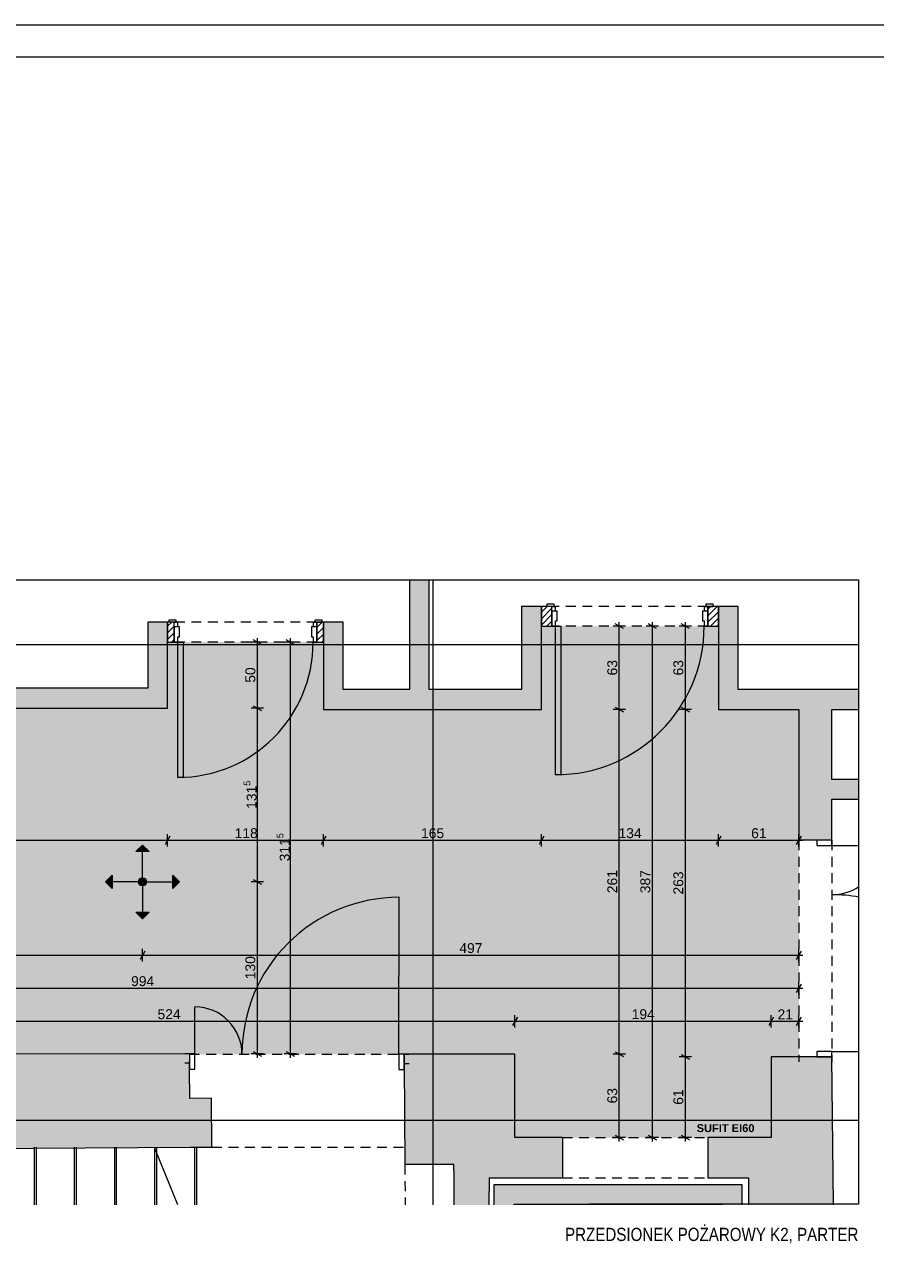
# Paper-space layout 'A-56 UKŁAD SUFITÓW PODWIESZONYCH' of a CAD drawing. Header units: millimetres. Extents: x 0 to 800, y 0 to 594.
# Tile 12 of 27: x 129 to 258, y 407 to 594. Entities that reach past the tile are written whole.
import ezdxf
from ezdxf.xclip import XClip

# ---------------------------------------------------------------- set-up
doc = ezdxf.new("R2010")
doc.units = ezdxf.units.MM
doc.header["$MEASUREMENT"] = 0
doc.header["$XCLIPFRAME"] = 0
for name, pattern in [('DASHDOTX2', [1000, 500, -250, 0, -250]), ('GESTRICHELT2', [93.75, 62.5, -31.25]), ('Przer. długie kreski', [2.5, 1.5, -1]), ('PRZERYWANA_DU_A', [550, 350, -200])]:
    doc.linetypes.add(name, pattern=pattern)
for name, color, linetype, lineweight in [('A_Arkusz_Nr_pióra__1', 7, 'Continuous', 20), ('A_opis_Nr_pióra__1', 7, 'Continuous', 20), ('A_sufity projektowane wymiary_Nr_pióra__1', 7, 'Continuous', 20), ('A_sufity projektowane wymiary_Nr_pióra__2', 8, 'Continuous', 13), ('A_winda_Nr_pióra__1', 7, 'Continuous', 20), ('A_ściany proj_Nr_pióra__1', 7, 'Continuous', 20), ('A_ściany_Nr_pióra__1', 7, 'Continuous', 20), ('Drzwi Archicad_Nr_pióra__1', 7, 'Continuous', 20), ('Drzwi Archicad_Nr_pióra__3', 252, 'Continuous', 13)]:
    doc.layers.add(name, color=color, linetype=linetype, lineweight=lineweight)
for name, color, linetype, lineweight, true_color in [('A_konstrukcja_Nr_pióra__10', 7, 'Continuous', 13, 0x4b4b4b), ('A_osie_Nr_pióra__16', 7, 'Continuous', 5, 0x0f0f0f), ('A_schody_Nr_pióra__10', 7, 'Continuous', 13, 0x4b4b4b), ('A_schody_Nr_pióra__4', 7, 'Continuous', 18, 0x4b4b4b), ('A_sufity projektowane opisy_Nr_pióra__19', 7, 'Continuous', 5, 0x191919), ('A_sufity projektowane opisy_Nr_pióra__8', 7, 'Continuous', 13, 0x4c4c4c), ('A_ściany_Nr_pióra__10', 7, 'Continuous', 13, 0x4b4b4b), ('Nowe_A_sufity projektowane opisy_Nr_pióra__19', 7, 'Continuous', 5, 0x191919)]:
    doc.layers.add(name, color=color, linetype=linetype, lineweight=lineweight, true_color=true_color)
for name, color, linetype in [('A_sufity projektowane', 7, 'Continuous'), ('A_winda', 7, 'Continuous'), ('A_ściany', 7, 'Continuous'), ('A_ściany proj', 7, 'Continuous'), ('Nowe_A_strefy', 7, 'Continuous'), ('Nowe_A_sufity projektowane opisy', 7, 'Continuous')]:
    doc.layers.add(name, color=color, linetype=linetype)
doc.styles.add('STYL_AUTOMATYCZNY_1', font='arial.ttf')
doc.styles.add('STYL_AUTOMATYCZNY_2', font='ARIALN.TTF')
doc.styles.add('STYL_AUTOMATYCZNY_3', font='arial.ttf')
doc.styles.add('STYL_AUTOMATYCZNY_4', font='arial.ttf')
pattern_1 = [(45, (-3228.0442, -462.0196), (-0.49497475, 0.49497475), [])]

# ---------------------------------------------------------------- blocks, each defined once
blk = doc.blocks.new('Rysunek_3_3', base_point=(-3228.04, -462.02))
at = {"layer": 'A_sufity projektowane', "linetype": 'Continuous', "lineweight": 0, "true_color": 0x4b4b4b}
h = blk.add_hatch(dxfattribs=at)
h.set_pattern_fill('do_wyburzenia_0003', color=251, style=0, pattern_type=2)
h.set_pattern_definition([(0, (159.0201, 480.8564), (0, 0.75), [0, -0.75])])
h.paths.add_polyline_path([(47.2, 437.73), (67.51, 437.73), (67.51, 432.03), (98.2, 432.03), (98.2, 438.15), (203, 438.15), (203, 425.55), (241.8, 425.55), (241.8, 437.75), (246, 437.75), (246, 490.35), (233.8, 490.35), (233.8, 502.95), (207, 502.95), (207, 490.35), (174, 490.35), (174, 500.55), (150.4, 500.55), (150.4, 490.55), (62.2, 490.55), (62.2, 475.55), (47.2, 475.55)])
at = {"layer": 'A_winda', "linetype": 'Continuous', "lineweight": 0, "true_color": 0xfdfdfd}
blk.add_hatch(color=7, dxfattribs=at).paths.add_polyline_path([(237.36, 418.45), (199.86, 418.45), (199.86, 415.35), (202.86, 415.35), (202.86, 415.45), (234.36, 415.45), (234.36, 415.35), (237.36, 415.35)])
at = {"layer": 'A_ściany', "linetype": 'Continuous', "lineweight": 0, "true_color": 0x000000}
for points in [[(187.02, 493.35), (190.02, 493.35), (190.02, 510.05), (187.02, 510.05)], [(204, 505.95), (204, 493.35), (207, 490.35), (207, 505.95)], [(236.8, 493.35), (236.8, 505.95), (233.8, 505.95), (233.8, 490.35)], [(147.4, 503.55), (147.4, 493.55), (150.4, 490.55), (150.4, 503.55)], [(177, 493.35), (177, 503.55), (174, 503.55), (174, 490.35)], [(147.4, 493.55), (93.7, 493.55), (93.7, 490.95), (93.7, 490.55), (150.4, 490.55)], [(204, 493.35), (177, 493.35), (174, 490.35), (207, 490.35)], [(233.8, 490.35), (255.1, 490.35), (255.1, 493.35), (236.8, 493.35)], [(246, 470.55), (251, 470.55), (251, 490.35), (246, 490.35)], [(255.1, 479.75), (251, 479.75), (251, 476.75), (255.1, 476.75)], [(98.2, 423.73), (153.82, 424.08), (153.74, 435.9), (153.75, 438.2), (98.2, 438.15), (98.2, 431.95)], [(203, 438.15), (186.22, 438.15), (186.31, 421.45), (193.7, 421.49), (193.72, 419.45), (199.06, 419.45), (204.67, 419.45), (204.67, 425.55), (203, 425.55)], [(186.22, 436.75), (186.22, 438.15)], [(236.82, 425.55), (236.82, 419.45), (238.36, 419.45), (238.36, 415.35), (251.22, 415.35), (251, 437.75), (241.8, 437.75), (241.8, 425.55)], [(153.82, 424.08), (157.12, 424.1), (157.07, 431.5), (153.77, 431.48)], [(204.67, 425.55), (204.67, 419.45), (210.2, 419.45), (210.2, 425.55)], [(236.82, 425.55), (232.2, 425.55), (232.2, 419.45), (236.82, 419.45)], [(199.12, 419.45), (193.72, 419.45), (193.76, 415.35), (199.11, 415.35)]]:
    blk.add_hatch(color=18, dxfattribs=at).paths.add_polyline_path(points)
at = {"layer": 'A_ściany proj', "linetype": 'Continuous', "lineweight": 0, "true_color": 0x000000}
h = blk.add_hatch(dxfattribs=at)
h.set_pattern_fill('bloczki_ceramiczne_0003', color=18, style=0, pattern_type=2)
h.set_pattern_definition(pattern_1)
h.paths.add_polyline_path([(207, 502.95), (208.6, 502.95), (208.6, 505.95), (207, 505.95)])
h = blk.add_hatch(dxfattribs=at)
h.set_pattern_fill('bloczki_ceramiczne_0003', color=18, style=0, pattern_type=2)
h.set_pattern_definition(pattern_1)
h.paths.add_polyline_path([(232.2, 502.95), (233.8, 502.95), (233.8, 505.95), (232.2, 505.95)])
h = blk.add_hatch(dxfattribs=at)
h.set_pattern_fill('bloczki_ceramiczne_0003', color=18, style=0, pattern_type=2)
h.set_pattern_definition(pattern_1)
h.paths.add_polyline_path([(150.41, 500.55), (151.4, 500.55), (151.4, 503.55), (150.41, 503.55)])
h = blk.add_hatch(dxfattribs=at)
h.set_pattern_fill('bloczki_ceramiczne_0003', color=18, style=0, pattern_type=2)
h.set_pattern_definition(pattern_1)
h.paths.add_polyline_path([(173, 500.55), (173.99, 500.55), (173.99, 503.55), (173, 503.55)])
at = {"layer": 'Nowe_A_strefy', "linetype": 'Continuous', "lineweight": 0, "true_color": 0x191919}
blk.add_hatch(color=250, dxfattribs=at).paths.add_polyline_path([(146.6, 464.87, 1), (146.6, 463.63, 0.414214), (147.22, 464.25, 0.414214)])
at = {"layer": 'Nowe_A_sufity projektowane opisy', "linetype": 'Continuous', "lineweight": 0, "true_color": 0x191919}
for points in [[(146.6, 469.83), (145.6, 468.83), (147.6, 468.83)], [(141.02, 464.25), (142.02, 463.25), (142.02, 465.25)], [(152.18, 464.25), (151.18, 465.25), (151.18, 463.25)], [(146.6, 458.67), (147.6, 459.67), (145.6, 459.67)]]:
    blk.add_hatch(color=250, dxfattribs=at).paths.add_polyline_path(points)
at = {"layer": 'A_konstrukcja_Nr_pióra__10', "color": 251, "linetype": 'Przer. długie kreski', "lineweight": 13, "true_color": 0x4b4b4b}
blk.add_line((186.32, 421.45), (186.38, 415.35), dxfattribs=at)
at = {"layer": 'A_osie_Nr_pióra__16', "color": 250, "linetype": 'DASHDOTX2', "lineweight": 5, "true_color": 0x0f0f0f}
for p, q in [((190.55, 510.05), (190.55, 415.35)), ((255.1, 500.13), (61.94, 500.13)), ((255.1, 428.13), (61.94, 428.13))]:
    blk.add_line(p, q, dxfattribs=at)
at = {"layer": 'A_schody_Nr_pióra__10', "color": 251, "linetype": 'GESTRICHELT2', "lineweight": 13, "true_color": 0x4b4b4b}
for p, q in [((130.48, 424.08), (130.48, 415.35)), ((136.54, 424.08), (136.54, 415.35)), ((142.62, 424.08), (142.62, 415.35)), ((148.7, 424.08), (148.7, 415.35)), ((154.78, 424.08), (154.78, 415.35))]:
    blk.add_line(p, q, dxfattribs=at)
at = {"layer": 'A_schody_Nr_pióra__4', "color": 251, "linetype": 'Continuous', "lineweight": 18, "true_color": 0x4b4b4b}
for p, q in [((130.2, 424.08), (130.2, 415.35)), ((136.26, 424.08), (136.26, 415.35)), ((142.34, 424.08), (142.34, 415.35)), ((148.42, 424.08), (148.42, 415.35)), ((151.94, 415.35), (148.42, 424.05)), ((154.5, 424.08), (154.5, 415.35))]:
    blk.add_line(p, q, dxfattribs=at)
at = {"layer": 'A_sufity projektowane opisy_Nr_pióra__19', "color": 250, "linetype": 'PRZERYWANA_DU_A', "lineweight": 5, "true_color": 0x191919, "flags": 128}
blk.add_lwpolyline([(40.2, 509.95), (255, 509.95), (255, 415.45), (40.2, 415.45)], close=True, dxfattribs=at)
at = {"layer": 'A_sufity projektowane wymiary_Nr_pióra__1', "color": 7, "linetype": 'Continuous', "lineweight": 20}
for p, q in [((219.42, 502.59), (218.18, 503.31)), ((224.42, 502.59), (223.17, 503.31)), ((229.43, 502.59), (228.17, 503.31)), ((164.63, 500.19), (163.37, 500.91)), ((169.62, 500.19), (168.37, 500.91)), ((163.37, 490.91), (164.63, 490.19)), ((218.18, 490.71), (219.42, 489.99)), ((228.17, 490.71), (229.43, 489.99)), ((150.76, 471.17), (150.04, 469.92)), ((174.36, 471.17), (173.64, 469.92)), ((207.36, 471.17), (206.64, 469.92)), ((234.16, 471.17), (233.44, 469.92)), ((245.64, 469.92), (246.36, 471.17)), ((163.37, 464.61), (164.63, 463.89)), ((146.96, 453.77), (146.24, 452.52)), ((245.64, 452.52), (246.36, 453.77)), ((245.64, 447.52), (246.36, 448.77)), ((203.36, 443.77), (202.64, 442.52)), ((242.16, 443.77), (241.44, 442.52)), ((245.64, 442.52), (246.36, 443.77)), ((163.37, 438.56), (164.63, 437.84)), ((168.37, 438.56), (169.62, 437.84)), ((218.18, 438.51), (219.42, 437.79)), ((228.17, 438.11), (229.43, 437.39)), ((218.18, 425.91), (219.42, 425.19)), ((223.17, 425.91), (224.42, 425.19)), ((228.17, 425.91), (229.43, 425.19))]:
    blk.add_line(p, q, dxfattribs=at)
at = {"layer": 'A_sufity projektowane wymiary_Nr_pióra__2', "color": 8, "linetype": 'Continuous', "lineweight": 13}
for p, q in [((219.74, 502.95), (217.86, 502.95)), ((218.8, 502.95), (218.8, 503.56)), ((218.8, 490.35), (218.8, 502.95)), ((224.74, 502.95), (222.86, 502.95)), ((223.8, 502.95), (223.8, 503.56)), ((223.8, 425.55), (223.8, 502.95)), ((229.74, 502.95), (227.86, 502.95)), ((228.8, 502.95), (228.8, 503.56)), ((228.8, 490.35), (228.8, 502.95)), ((164, 500.55), (164, 501.16)), ((169, 500.55), (169, 501.16)), ((164.94, 500.55), (163.06, 500.55)), ((164, 490.55), (164, 500.55)), ((169.94, 500.55), (168.06, 500.55)), ((169, 438.2), (169, 500.55)), ((164.94, 490.55), (163.06, 490.55)), ((164, 464.25), (164, 490.55)), ((219.74, 490.35), (217.86, 490.35)), ((218.8, 438.15), (218.8, 490.35)), ((229.74, 490.35), (227.86, 490.35)), ((228.8, 437.75), (228.8, 490.35)), ((150.4, 469.61), (150.4, 471.49)), ((174, 469.61), (174, 471.49)), ((207, 469.61), (207, 471.49)), ((233.8, 469.61), (233.8, 471.49)), ((246, 469.61), (246, 471.49)), ((62.2, 470.55), (150.4, 470.55)), ((150.4, 470.55), (174, 470.55)), ((174, 470.55), (207, 470.55)), ((207, 470.55), (233.8, 470.55)), ((233.8, 470.55), (246, 470.55)), ((246, 470.55), (246.61, 470.55)), ((164.94, 464.25), (163.06, 464.25)), ((164, 438.2), (164, 464.25)), ((146.6, 452.21), (146.6, 454.09)), ((246, 452.21), (246, 454.09)), ((47.2, 453.15), (146.6, 453.15)), ((146.6, 453.15), (246, 453.15)), ((246, 453.15), (246.61, 453.15)), ((47.2, 448.15), (246, 448.15)), ((246, 447.21), (246, 449.09)), ((246, 448.15), (246.61, 448.15)), ((98.2, 443.15), (203, 443.15)), ((203, 442.21), (203, 444.09)), ((203, 443.15), (241.8, 443.15)), ((241.8, 442.21), (241.8, 444.09)), ((241.8, 443.15), (246, 443.15)), ((246, 442.21), (246, 444.09)), ((246, 443.15), (246.61, 443.15)), ((164.94, 438.2), (163.06, 438.2)), ((164, 437.59), (164, 438.2)), ((169.94, 438.2), (168.06, 438.2)), ((169, 437.59), (169, 438.2)), ((219.74, 438.15), (217.86, 438.15)), ((218.8, 425.55), (218.8, 438.15)), ((229.74, 437.75), (227.86, 437.75)), ((228.8, 425.55), (228.8, 437.75)), ((219.74, 425.55), (217.86, 425.55)), ((218.8, 424.94), (218.8, 425.55)), ((224.74, 425.55), (222.86, 425.55)), ((223.8, 424.94), (223.8, 425.55)), ((229.74, 425.55), (227.86, 425.55)), ((228.8, 424.94), (228.8, 425.55))]:
    blk.add_line(p, q, dxfattribs=at)
at = {"layer": 'A_winda_Nr_pióra__1', "color": 7, "linetype": 'PRZERYWANA_DU_A', "lineweight": 20, "flags": 128}
for points in [[(199.86, 415.35), (199.86, 418.45), (237.36, 418.45), (237.36, 415.35)], [(202.86, 415.35), (202.86, 415.45), (234.36, 415.45), (234.36, 415.35)]]:
    blk.add_lwpolyline(points, dxfattribs=at)
at = {"layer": 'A_ściany proj_Nr_pióra__1', "color": 7, "linetype": 'Continuous', "lineweight": 20, "flags": 128}
for points in [[(208.6, 505.95), (207, 505.95)], [(207, 505.95), (207, 502.95)], [(208.6, 502.95), (208.6, 505.95)], [(233.8, 505.95), (232.2, 505.95)], [(232.2, 505.95), (232.2, 502.95)], [(233.8, 502.95), (233.8, 505.95)], [(151.4, 503.55), (150.41, 503.55)], [(150.41, 503.55), (150.41, 500.55)], [(151.4, 500.55), (151.4, 503.55)], [(173.99, 503.55), (173, 503.55)], [(173, 503.55), (173, 500.55)], [(173.99, 500.55), (173.99, 503.55)], [(207, 502.95), (208.6, 502.95)], [(232.2, 502.95), (233.8, 502.95)], [(150.41, 500.55), (151.4, 500.55)], [(173, 500.55), (173.99, 500.55)]]:
    blk.add_lwpolyline(points, dxfattribs=at)
at = {"layer": 'A_ściany_Nr_pióra__1', "color": 7, "linetype": 'Continuous', "lineweight": 20}
for p, q in [((208.6, 505.95), (207.86, 505.95)), ((208.6, 505.25), (208.6, 505.95)), ((208.6, 502.95), (208.6, 505.25)), ((232.2, 505.95), (232.94, 505.95)), ((232.2, 505.25), (232.2, 505.95)), ((232.2, 502.95), (232.2, 505.25)), ((151.4, 503.55), (150.66, 503.55)), ((151.4, 502.85), (151.4, 503.55)), ((151.4, 500.55), (151.4, 502.85)), ((173, 503.55), (173.74, 503.55)), ((173, 502.85), (173, 503.55)), ((173, 500.55), (173, 502.85)), ((246, 470.55), (246, 471.29)), ((251, 470.55), (251, 471.29)), ((248.7, 470.55), (246, 470.55)), ((251, 470.55), (248.7, 470.55)), ((153.74, 438.2), (153, 438.2)), ((153.74, 438.2), (153.74, 436.8)), ((186.22, 438.15), (186.96, 438.15)), ((186.22, 438.15), (186.22, 436.75)), ((246, 437.75), (246, 437.01)), ((248.7, 437.75), (246, 437.75)), ((251, 437.75), (248.7, 437.75)), ((251, 437.75), (251, 437.01)), ((153.74, 436.8), (153, 436.8)), ((186.22, 436.75), (186.96, 436.75)), ((210.2, 425.55), (210.2, 419.45)), ((232.2, 425.55), (232.2, 419.45))]:
    blk.add_line(p, q, dxfattribs=at)
at = {"layer": 'A_ściany_Nr_pióra__1', "color": 7, "linetype": 'Continuous', "lineweight": 20, "flags": 128}
for points in [[(187.02, 510.05), (187.02, 493.35)], [(190.02, 493.35), (190.02, 510.05)], [(204, 505.95), (204, 493.35)], [(207, 505.95), (204, 505.95)], [(207, 490.35), (207, 505.95)], [(236.8, 505.95), (233.8, 505.95)], [(233.8, 505.95), (233.8, 490.35)], [(236.8, 493.35), (236.8, 505.95)], [(147.4, 503.55), (147.4, 493.55)], [(150.4, 503.55), (147.4, 503.55)], [(150.4, 490.55), (150.4, 503.55)], [(177, 503.55), (174, 503.55)], [(174, 503.55), (174, 490.35)], [(177, 493.35), (177, 503.55)], [(147.4, 493.55), (93.7, 493.55)], [(187.02, 493.35), (177, 493.35)], [(204, 493.35), (190.02, 493.35)], [(255.1, 493.35), (236.8, 493.35)], [(93.7, 490.55), (150.4, 490.55)], [(174, 490.35), (207, 490.35)], [(233.8, 490.35), (246, 490.35)], [(246, 490.35), (246, 470.55)], [(251, 490.35), (255.1, 490.35)], [(251, 479.75), (251, 490.35)], [(255.1, 479.75), (251, 479.75)], [(251, 470.55), (251, 476.75)], [(251, 476.75), (255.1, 476.75)], [(153.75, 438.2), (98.2, 438.15)], [(153.74, 438.2), (153.74, 436.8)], [(153.74, 435.9), (153.75, 438.2)], [(203, 438.15), (186.22, 438.15)], [(203, 425.55), (203, 438.15)], [(246, 437.75), (241.8, 437.75)], [(241.8, 437.75), (241.8, 425.55)], [(251.22, 415.35), (251, 437.75)], [(153.77, 431.48), (153.74, 435.9)], [(186.23, 436.75), (186.31, 421.45)], [(157.07, 431.5), (153.77, 431.48)], [(157.12, 424.1), (157.07, 431.5)], [(98.2, 423.73), (153.82, 424.08)], [(153.82, 424.08), (157.12, 424.1)], [(204.67, 425.55), (203, 425.55)], [(210.2, 425.55), (204.67, 425.55)], [(236.82, 425.55), (232.2, 425.55)], [(241.8, 425.55), (236.82, 425.55)], [(186.31, 421.45), (193.7, 421.49)], [(186.32, 421.45), (193.7, 421.49)], [(193.7, 421.49), (186.32, 421.45)], [(193.7, 421.49), (193.72, 419.45)], [(193.72, 419.45), (193.76, 415.35)], [(199.06, 419.45), (204.67, 419.45)], [(199.11, 415.35), (199.12, 419.45)], [(204.67, 419.45), (210.2, 419.45)], [(232.2, 419.45), (236.82, 419.45)], [(236.82, 419.45), (238.36, 419.45)], [(238.36, 419.45), (238.36, 415.35)]]:
    blk.add_lwpolyline(points, dxfattribs=at)
at = {"layer": 'A_ściany_Nr_pióra__10', "color": 251, "linetype": 'Przer. długie kreski', "lineweight": 13, "true_color": 0x4b4b4b}
for p, q in [((246, 470.55), (246, 437.75)), ((251, 470.55), (251, 437.75)), ((153.75, 438.15), (186.23, 438.15)), ((157.12, 424.1), (186.29, 424.1)), ((210.2, 425.55), (232.2, 425.55)), ((210.2, 419.45), (232.2, 419.45))]:
    blk.add_line(p, q, dxfattribs=at)
at = {"layer": 'Drzwi Archicad_Nr_pióra__1', "color": 7, "linetype": 'Continuous', "lineweight": 20}
for p, q in [((246, 470.55), (246, 471.29)), ((246, 470.55), (246, 471.29)), ((251, 470.55), (251, 471.29)), ((251, 470.55), (251, 471.29)), ((248.7, 470.55), (246, 470.55)), ((248.7, 470.55), (246, 470.55)), ((248.7, 470.55), (248.7, 469.75)), ((251, 470.55), (248.7, 470.55)), ((251, 470.55), (248.7, 470.55)), ((251, 470.55), (248.7, 470.55)), ((248.7, 469.75), (251, 469.75)), ((251, 469.75), (251, 470.55)), ((251, 469.75), (255.1, 469.75)), ((185.42, 438.15), (185.45, 461.91)), ((154.54, 438.2), (154.55, 445.32)), ((153.74, 438.2), (153, 438.2)), ((153.74, 438.2), (153, 438.2)), ((154.54, 438.2), (153.74, 438.2)), ((153.74, 438.2), (153.74, 435.9)), ((153.74, 438.2), (153.74, 436.8)), ((153.74, 438.2), (153.74, 436.8)), ((154.54, 435.9), (154.54, 438.2)), ((185.42, 438.15), (185.41, 435.85)), ((186.22, 438.15), (185.42, 438.15)), ((186.21, 435.85), (186.22, 438.15)), ((186.22, 438.15), (186.22, 436.75)), ((186.22, 438.15), (186.22, 436.75)), ((186.22, 438.15), (186.96, 438.15)), ((186.22, 438.15), (186.96, 438.15)), ((248.7, 437.75), (246, 437.75)), ((248.7, 437.75), (246, 437.75)), ((246, 437.75), (246, 437.01)), ((246, 437.75), (246, 437.01)), ((251, 438.55), (248.7, 438.55)), ((248.7, 438.55), (248.7, 437.75)), ((248.7, 437.75), (251, 437.75)), ((251, 437.75), (248.7, 437.75)), ((251, 437.75), (248.7, 437.75)), ((251, 437.75), (251, 438.55)), ((251, 438.55), (255.1, 438.55)), ((251, 437.75), (251, 437.01)), ((251, 437.75), (251, 437.01)), ((153.74, 436.8), (153, 436.8)), ((153.74, 436.8), (153, 436.8)), ((153.74, 435.9), (154.54, 435.9)), ((185.41, 435.85), (186.21, 435.85)), ((186.22, 436.75), (186.96, 436.75)), ((186.22, 436.75), (186.96, 436.75)), ((210.2, 425.55), (210.2, 419.45)), ((232.2, 425.55), (232.2, 419.45))]:
    blk.add_line(p, q, dxfattribs=at)
for centre, radius, start, end in [((251, 469.75), 7.44, 270, 303.4408), ((185.42, 438.15), 23.76, 89.9126, 179.9126), ((251, 438.55), 23.76, 80.0634, 90), ((154.54, 438.2), 7.12, 359.9126, 89.9126)]:
    blk.add_arc(centre, radius, start, end, dxfattribs=at)
at = {"layer": 'Drzwi Archicad_Nr_pióra__3', "color": 252, "linetype": 'Continuous', "lineweight": 13}
for p, q in [((207.86, 505.95), (207.86, 506.33)), ((207.86, 506.33), (208.86, 506.33)), ((208.86, 506.33), (208.86, 505.95)), ((231.94, 506.33), (232.94, 506.33)), ((231.94, 505.95), (231.94, 506.33)), ((232.94, 506.33), (232.94, 505.95)), ((208.86, 505.95), (207.86, 505.95)), ((208.6, 505.95), (207.86, 505.95)), ((208.6, 505.95), (207.86, 505.95)), ((208.6, 505.25), (208.6, 505.95)), ((208.6, 505.95), (209.1, 505.95)), ((208.6, 505.25), (208.6, 505.95)), ((208.6, 505.25), (208.6, 505.95)), ((209.1, 505.25), (208.6, 505.25)), ((208.6, 505.25), (208.6, 502.95)), ((209.4, 505.25), (208.6, 505.25)), ((208.6, 502.95), (208.6, 505.25)), ((208.6, 502.95), (208.6, 505.25)), ((209.1, 505.95), (209.1, 505.25)), ((209.4, 503.75), (209.4, 505.25)), ((231.4, 505.25), (231.4, 503.75)), ((232.2, 505.25), (231.4, 505.25)), ((231.7, 505.25), (231.7, 505.95)), ((231.7, 505.95), (232.2, 505.95)), ((232.2, 505.25), (231.7, 505.25)), ((232.94, 505.95), (231.94, 505.95)), ((232.2, 505.95), (232.2, 505.25)), ((232.2, 505.25), (232.2, 505.95)), ((232.2, 505.25), (232.2, 505.95)), ((232.2, 505.95), (232.94, 505.95)), ((232.2, 505.95), (232.94, 505.95)), ((232.2, 502.95), (232.2, 505.25)), ((232.2, 502.95), (232.2, 505.25)), ((232.2, 502.95), (232.2, 505.25)), ((150.66, 503.55), (150.66, 503.93)), ((150.66, 503.93), (151.66, 503.93)), ((151.66, 503.55), (150.66, 503.55)), ((151.4, 503.55), (150.66, 503.55)), ((151.4, 503.55), (150.66, 503.55)), ((151.4, 502.85), (151.4, 503.55)), ((151.4, 503.55), (151.9, 503.55)), ((151.4, 502.85), (151.4, 503.55)), ((151.4, 502.85), (151.4, 503.55)), ((151.9, 502.85), (151.4, 502.85)), ((151.4, 502.85), (151.4, 500.55)), ((152.2, 502.85), (151.4, 502.85)), ((151.4, 500.55), (151.4, 502.85)), ((151.4, 500.55), (151.4, 502.85)), ((151.66, 503.93), (151.66, 503.55)), ((151.9, 503.55), (151.9, 502.85)), ((152.2, 501.35), (152.2, 502.85)), ((172.2, 502.85), (172.2, 501.35)), ((173, 502.85), (172.2, 502.85)), ((172.5, 502.85), (172.5, 503.55)), ((172.5, 503.55), (173, 503.55)), ((173, 502.85), (172.5, 502.85)), ((172.74, 503.93), (173.74, 503.93)), ((172.74, 503.55), (172.74, 503.93)), ((173.74, 503.55), (172.74, 503.55)), ((173, 503.55), (173, 502.85)), ((173, 502.85), (173, 503.55)), ((173, 502.85), (173, 503.55)), ((173, 503.55), (173.74, 503.55)), ((173, 503.55), (173.74, 503.55)), ((173, 500.55), (173, 502.85)), ((173, 500.55), (173, 502.85)), ((173, 500.55), (173, 502.85)), ((173.74, 503.93), (173.74, 503.55)), ((208.6, 502.95), (209.16, 502.95)), ((209.16, 502.95), (209.16, 503.75)), ((209.16, 503.75), (209.4, 503.75)), ((209.16, 480.47), (209.16, 502.95)), ((209.16, 502.95), (209.96, 502.95)), ((209.96, 502.95), (209.96, 480.47)), ((231.4, 503.75), (231.64, 503.75)), ((231.64, 503.75), (231.64, 502.95)), ((231.64, 502.95), (232.2, 502.95)), ((151.96, 500.55), (151.96, 501.35)), ((151.96, 501.35), (152.2, 501.35)), ((172.2, 501.35), (172.44, 501.35)), ((172.44, 501.35), (172.44, 500.55)), ((151.4, 500.55), (151.96, 500.55)), ((151.96, 480.07), (151.96, 500.55)), ((151.96, 500.55), (152.76, 500.55)), ((152.76, 500.55), (152.76, 480.07)), ((172.44, 500.55), (173, 500.55)), ((152.76, 480.07), (151.96, 480.07)), ((209.96, 480.47), (209.16, 480.47))]:
    blk.add_line(p, q, dxfattribs=at)
at = {"layer": 'Drzwi Archicad_Nr_pióra__3', "color": 252, "linetype": 'Przer. długie kreski', "lineweight": 13}
for p, q in [((232.2, 505.95), (208.6, 505.95)), ((173, 503.55), (151.4, 503.55)), ((232.2, 502.95), (208.6, 502.95)), ((173, 500.55), (151.4, 500.55))]:
    blk.add_line(p, q, dxfattribs=at)
at = {"layer": 'Drzwi Archicad_Nr_pióra__3', "color": 252, "linetype": 'Continuous', "lineweight": 13}
for centre, radius in [((209.16, 502.95), 22.48), ((151.96, 500.55), 20.48)]:
    blk.add_arc(centre, radius, 270, 0, dxfattribs=at)
at = {"layer": 'Nowe_A_sufity projektowane opisy_Nr_pióra__19', "color": 250, "linetype": 'Continuous', "lineweight": 5, "true_color": 0x191919}
for p, q in [((146.6, 469.83), (145.6, 468.83)), ((147.6, 468.83), (145.6, 468.83)), ((146.6, 469.83), (147.6, 468.83)), ((146.6, 464.25), (146.6, 468.83)), ((141.02, 464.25), (142.02, 465.25)), ((142.02, 465.25), (142.02, 463.25)), ((151.18, 463.25), (151.18, 465.25)), ((152.18, 464.25), (151.18, 465.25)), ((141.02, 464.25), (142.02, 463.25)), ((146.6, 464.25), (142.02, 464.25)), ((146.6, 464.25), (151.18, 464.25)), ((146.6, 464.25), (146.6, 459.67)), ((152.18, 464.25), (151.18, 463.25)), ((145.6, 459.67), (147.6, 459.67)), ((146.6, 458.67), (145.6, 459.67)), ((146.6, 458.67), (147.6, 459.67))]:
    blk.add_line(p, q, dxfattribs=at)
blk.add_circle((146.6, 464.25), 0.623, dxfattribs=at)
blk.add_circle((146.6, 464.25), 0.623, dxfattribs=at)
at = {"layer": 'A_sufity projektowane opisy_Nr_pióra__8', "color": 251, "linetype": 'Continuous', "lineweight": 13, "true_color": 0x4c4c4c, "insert": (234.89, 426.96), "char_height": 1.2, "attachment_point": 5, "style": 'STYL_AUTOMATYCZNY_3'}
blk.add_mtext('\\A1;{\\pqc;\\fArial|b1|i0|c238|p0;\\W1.000000;SUFIT EI\\fArial|b1|i0|c238|p0;\\W1.000000;6\\fArial|b1|i0|c238|p0;\\W1.000000;0}', dxfattribs=at)
at = {"layer": 'A_sufity projektowane wymiary_Nr_pióra__1', "color": 7, "linetype": 'Continuous', "lineweight": 20, "char_height": 1.5, "attachment_point": 7, "rotation": 90, "style": 'STYL_AUTOMATYCZNY_4'}
for s, insert, width in [('\\A1;{\\pql;\\fArial|b0|i0|c238|p0;\\W1.000000;63}', (218.5, 495.5), 2.2882), ('\\A1;{\\pql;\\fArial|b0|i0|c238|p0;\\W1.000000;63}', (228.5, 495.5), 2.2882), ('\\A1;{\\pql;\\fArial|b0|i0|c238|p0;\\W1.000000;50}', (163.7, 494.4), 2.2882), ('\\A1;{\\pql;\\fArial|b0|i0|c238|p0;\\W1.000000;261}', (218.5, 462.53), 3.4323), ('\\A1;{\\pql;\\fArial|b0|i0|c238|p0;\\W1.000000;387}', (223.5, 462.53), 3.4323), ('\\A1;{\\pql;\\fArial|b0|i0|c238|p0;\\W1.000000;263}', (228.5, 462.33), 3.4323), ('\\A1;{\\pql;\\fArial|b0|i0|c238|p0;\\W1.000000;130}', (163.7, 449.51), 3.4323), ('\\A1;{\\pql;\\fArial|b0|i0|c238|p0;\\W1.000000;63}', (218.5, 430.71), 2.2882), ('\\A1;{\\pql;\\fArial|b0|i0|c238|p0;\\W1.000000;61}', (228.5, 430.51), 2.2882)]:
    blk.add_mtext(s, dxfattribs=dict(at, insert=insert, width=width))
at = {"layer": 'A_sufity projektowane wymiary_Nr_pióra__1', "color": 7, "linetype": 'Continuous', "lineweight": 20, "char_height": 1.5, "attachment_point": 7, "rotation": 90, "style": 'STYL_AUTOMATYCZNY_1'}
for s, insert in [('\\A1;{\\pql;\\fArial|b0|i0|c238|p0;\\W1.000000;131\\fArial|b0|i0|c238|p0;\\W1.000000;\\A1{\\H.66x;\\S5^  ;}}', (164.31, 475.3)), ('\\A1;{\\pql;\\fArial|b0|i0|c238|p0;\\W1.000000;311\\fArial|b0|i0|c238|p0;\\W1.000000;\\A1{\\H.66x;\\S5^  ;}}', (169.31, 467.36))]:
    blk.add_mtext(s, dxfattribs=dict(at, insert=insert))
at = {"layer": 'A_sufity projektowane wymiary_Nr_pióra__1', "color": 7, "linetype": 'Continuous', "lineweight": 20, "char_height": 1.5, "attachment_point": 7, "style": 'STYL_AUTOMATYCZNY_4'}
for s, insert, width in [('\\A1;{\\pql;\\fArial|b0|i0|c238|p0;\\W1.000000;118}', (160.56, 470.85), 3.2796), ('\\A1;{\\pql;\\fArial|b0|i0|c238|p0;\\W1.000000;165}', (188.78, 470.85), 3.4323), ('\\A1;{\\pql;\\fArial|b0|i0|c238|p0;\\W1.000000;134}', (218.68, 470.85), 3.4323), ('\\A1;{\\pql;\\fArial|b0|i0|c238|p0;\\W1.000000;61}', (238.76, 470.85), 2.2882), ('\\A1;{\\pql;\\fArial|b0|i0|c238|p0;\\W1.000000;497}', (194.58, 453.45), 3.4323), ('\\A1;{\\pql;\\fArial|b0|i0|c238|p0;\\W1.000000;994}', (144.88, 448.45), 3.4323), ('\\A1;{\\pql;\\fArial|b0|i0|c238|p0;\\W1.000000;524}', (148.88, 443.45), 3.4323), ('\\A1;{\\pql;\\fArial|b0|i0|c238|p0;\\W1.000000;194}', (220.68, 443.45), 3.4323), ('\\A1;{\\pql;\\fArial|b0|i0|c238|p0;\\W1.000000;21}', (242.76, 443.45), 2.2882)]:
    blk.add_mtext(s, dxfattribs=dict(at, insert=insert, width=width))

psp = doc.layouts.new('A-56 UKŁAD SUFITÓW PODWIESZONYCH')

# ---------------------------------------------------------------- linework, layer by layer
at = {"layer": 'A_Arkusz_Nr_pióra__1', "color": 7, "linetype": 'Continuous', "lineweight": 20}
psp.add_line((795.1, 589.1), (29.9, 589.1), dxfattribs=at)
at = {"layer": 'A_Arkusz_Nr_pióra__1', "color": 7, "linetype": 'Continuous', "lineweight": 20, "flags": 128}
psp.add_lwpolyline([(0, 594), (800, 594), (800, 0), (0, 0)], close=True, dxfattribs=at)

# ---------------------------------------------------------------- block references
at = {"color": 37, "linetype": 'Continuous', "lineweight": 5, "true_color": 0x656532}
ref = psp.add_blockref('Rysunek_3_3', (-3228.04, -462.02), dxfattribs=at)
XClip(ref).set_block_clipping_path([(40.0999991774, 415.3500651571), (255.0999994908, 510.0485303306)])

# ---------------------------------------------------------------- texts
at = {"layer": 'A_opis_Nr_pióra__1', "color": 7, "linetype": 'Continuous', "lineweight": 20, "insert": (255, 409.51), "char_height": 2, "width": 44.3525, "attachment_point": 9, "line_spacing_factor": 4, "style": 'STYL_AUTOMATYCZNY_2'}
psp.add_mtext('\\A1;{\\pqr;\\fArial Narrow|b0|i0|c238|p0;\\W1.000000;PRZEDSIONEK POŻAROWY K2, PARTER}', dxfattribs=at)

doc.saveas('drawing.dxf')
